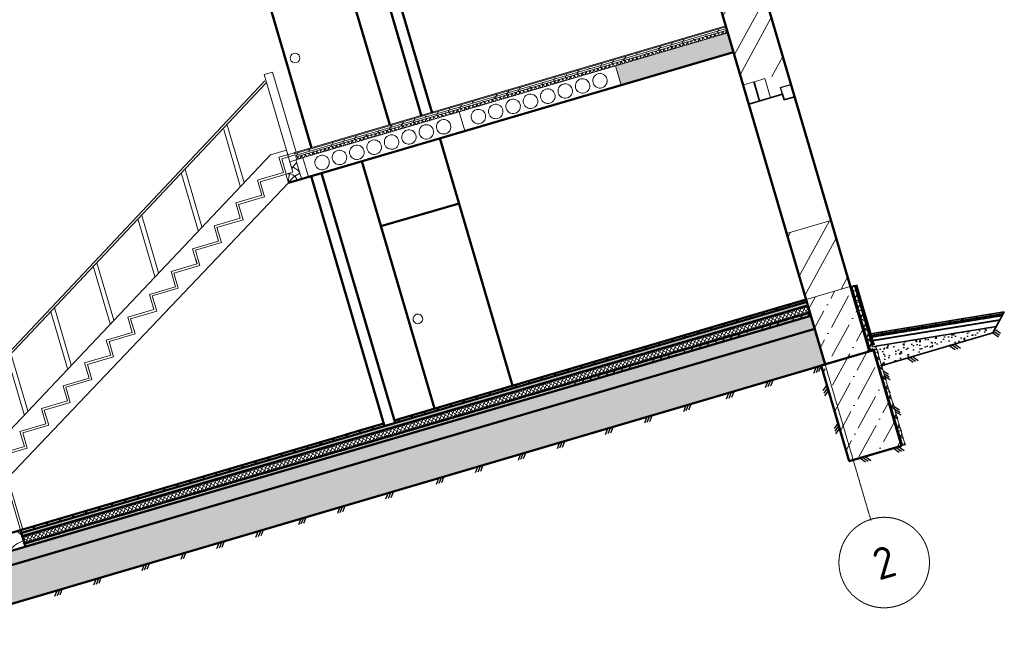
# Model space of a CAD drawing. Header units: millimetres. Extents: x -2096172177 to 2055029645, y -728784453 to 1899906214.
# Tile 105 of 109: x 1892788845 to 1906813434, y 1833701522 to 1842665685. Entities that reach past the tile are written whole.
import ezdxf
from ezdxf.enums import TextEntityAlignment as Align

# ---------------------------------------------------------------- set-up
doc = ezdxf.new("R2010")
doc.units = ezdxf.units.MM
doc.linetypes.add('ACAD_ISO03W100', pattern=[30, 12, -18])
doc.linetypes.add('DASHDOT_axis', pattern=[24, 20, -1.5, 1, -1.5])
for name, color, linetype, lineweight in [('дюбеля', 20, 'Continuous', 25), ('Кирпич', 10, 'Continuous', 20), ('Лестница и ступ', 100, 'Continuous', 18), ('линии', 3, 'Continuous', 20), ('Наружные стены', 1, 'Continuous', 50), ('Уровни пола', 240, 'Continuous', 50), ('Штриховки', 212, 'Continuous', 25), ('эркер разрез', 240, 'Continuous', 35)]:
    doc.layers.add(name, color=color, linetype=linetype, lineweight=lineweight)
doc.styles.add('GOST-2.304_Type-B', font='GOST Common.ttf')
doc.linetypes.add('ограждение1', pattern='A,6.35,-2.54,[133,ltypeshp.shx,S=2.54,R=0,X=-2.54,Y=0],-2.54,25.4', length=36.83)
pattern_1 = [(50, (1747606.9, 861959.47), (182.18467, -15.93909), [19.05, -209.55]), (355, (1747606.9, 861959.47), (-35.24342, 191.05685), [15.24, -167.64058]), (100.45144, (1747622.08, 861958.14), (146.94125, 175.11775), [16.19, -178.09024]), (46.1842, (1747606.9, 862010.27), (271.07904, -42.04233), [28.575, -314.325]), (96.63556, (1747629.5, 862006.76), (237.40413, 247.4261), [24.285, -267.1356]), (351.18415, (1747606.9, 862010.27), (237.4041, 247.4261), [22.86, -251.4597]), (21, (1747632.3, 861997.57), (151.6144, -102.2652), [19.05, -209.55]), (326, (1747632.3, 861997.57), (61.80203, 184.18797), [15.24, -167.64]), (71.45144, (1747644.93, 861989.04), (213.41642, 81.92277), [16.19, -178.08994]), (37.5, (1747606.9, 861959.465), (3.088603, 84.55504), [0, -165.608, 0, -170.18, 0, -168.275]), (7.5, (1747606.9, 861959.465), (66.81966, 100.180575), [0, -97.028, 0, -161.798, 0, -64.135]), (327.5, (1747550.26, 861959.465), (135.590595, -5.728744), [0, -63.5, 0, -198.12, 0, -262.89]), (317.5, (1747524.86, 861959.47), (148.12918, 25.42649), [0, -82.55, 0, -131.572, 0, -186.69])]
pattern_2 = [(45, (1747606.9, 861959.465), (-22.45064, 22.45064), []), (135, (1747606.9, 861959.465), (-22.45064, -22.45064), [])]
pattern_3 = [(45, (1306721.64, 685615.73), (84.1899, 308.696304), [396.875, -79.375, 0, -79.375])]

# ---------------------------------------------------------------- blocks, each defined once
blk = doc.blocks.new('Фасад (на основе 1 эт)')
at = {"layer": 'Наружные стены', "lineweight": 20}
h = blk.add_hatch(dxfattribs=at)
h.set_pattern_fill('AR-SAND', color=5)
h.set_pattern_definition([(37.5, (-17607.61, -19934.545), (-1.6000313, 48.9413237), [0, -38.608, 0, -43.18, 0, -41.275]), (7.5, (-17607.61, -19934.545), (44.9523283, 71.68251), [0, -20.828, 0, -34.798, 0, -13.335]), (327.5, (-17638.85, -19934.545), (79.099237, 0.1437185), [0, -12.7, 0, -45.72, 0, -59.69]), (317.5, (-17638.85, -19934.545), (76.3556452, 22.2929323), [0, -6.35, 0, -29.972, 0, -34.29])])
h.paths.add_polyline_path([(1815529.554, 952425.777), (1815589.554, 952425.777), (1817574.554, 952428.166), (1817574.554, 952575.777), (1807629.554, 952575.718), (1807629.554, 952425.718)])
at = {"layer": 'Штриховки', "lineweight": 20}
h = blk.add_hatch(dxfattribs=at)
h.set_pattern_fill('ANSI32', color=5)
h.set_pattern_definition([(45, (1306721.64, 685615.73), (-336.7596, 336.7596), []), (45, (1306946.15, 685615.73), (-336.7596, 336.7596), [])])
h.paths.add_polyline_path([(1804374.554, 955840.777), (1803864.554, 955840.777), (1803864.554, 952765.777), (1804374.554, 952765.777), (1804374.554, 952765.777)])
h.paths.add_polyline_path([(1807629.554, 959865.777), (1807429.554, 959865.777), (1807290.03, 959865.777), (1807119.554, 959695.433), (1807119.554, 952765.777), (1807629.554, 952765.777), (1807629.554, 952765.777)])
h.paths.add_polyline_path([(1818084.554, 956675.777), (1817574.554, 956675.777), (1817574.554, 955235.777), (1818084.554, 955235.777)])
h.paths.add_polyline_path([(1816884.554, 959865.777), (1816374.554, 959865.777), (1816374.554, 959265.777), (1816884.554, 959265.777)])
at = {"layer": 'Штриховки', "linetype": 'Continuous', "lineweight": 18}
h = blk.add_hatch(dxfattribs=at)
h.set_pattern_fill('ANSI37', color=256, scale=10)
h.set_pattern_definition(pattern_2)
h.paths.add_polyline_path([(1812602.575, 955865.887), (1812602.575, 955835.887), (1817574.554, 955835.777), (1817574.554, 955865.777)])
at = {"layer": 'Штриховки', "lineweight": 18}
h = blk.add_hatch(dxfattribs=at)
h.set_pattern_fill('ANSI36', color=5, scale=0.6)
h.set_pattern_definition([(45, (1306721.64, 685615.73), (50.51394, 185.217782), [238.125, -47.625, 0, -47.625])])
h.paths.add_polyline_path([(1812605.231, 955905.777), (1812605.231, 955865.777), (1817574.554, 955865.777), (1817574.554, 955905.777)])
at = {"layer": 'Штриховки', "linetype": 'Continuous', "lineweight": 18}
h = blk.add_hatch(color=256, dxfattribs=at)
h.dxf.hatch_style = 1
h.paths.add_polyline_path([(1817574.554, 955915.777), (1817574.554, 955905.777), (1812606.504, 955905.777), (1812606.504, 955915.777)])
at = {"layer": 'Штриховки', "lineweight": 20, "ltscale": 10}
h = blk.add_hatch(dxfattribs=at)
h.set_pattern_fill('ANSI36', color=5)
h.set_pattern_definition([(45, (1738789.1935, 858432.5904), (1.68379802, 6.17392608), [7.9375, -1.5875, 0, -1.5875])])
h.paths.add_polyline_path([(1816282.554, 955835.777), (1816282.554, 955615.777), (1817574.554, 955615.777), (1817574.554, 955835.777)])
at = {"layer": 'Штриховки', "lineweight": 20}
h = blk.add_hatch(dxfattribs=at)
h.set_pattern_fill('ANSI32', color=5)
h.set_pattern_definition([(45, (1747606.9, 861959.47), (-336.7596, 336.7596), []), (45, (1747831.4, 861959.47), (-336.7596, 336.7596), [])])
h.paths.add_polyline_path([(1818084.554, 953525.777), (1817574.554, 953525.777), (1817574.554, 952765.777), (1818084.554, 952765.777)])
at = {"layer": 'Штриховки', "linetype": 'Continuous', "lineweight": 18}
h = blk.add_hatch(dxfattribs=at)
h.set_pattern_fill('ANSI37', color=256, scale=10)
h.set_pattern_definition(pattern_2)
h.paths.add_polyline_path([(1808528.423, 952697.122), (1808528.423, 952617.122), (1817574.554, 952615.777), (1817574.554, 952695.777)])
at = {"layer": 'Штриховки'}
h = blk.add_hatch(dxfattribs=at)
h.set_pattern_fill('ANSI36', color=5, scale=20)
h.set_pattern_definition([(45, (-24807.61, -19934.545), (33.6759605, 123.4785217), [158.75, -31.75, 0, -31.75])])
h.paths.add_polyline_path([(1817574.554, 952695.777), (1817574.554, 952735.777), (1808528.754, 952736.271), (1808528.754, 952696.271)])
at = {"layer": 'Штриховки', "lineweight": 20, "ltscale": 10}
h = blk.add_hatch(dxfattribs=at)
h.set_pattern_fill('ANSI36', color=5)
h.set_pattern_definition(pattern_3)
h.paths.add_polyline_path([(1817574.554, 952765.777), (1818084.554, 952765.777), (1818084.554, 952015.427), (1817574.554, 952015.427)])
at = {"layer": 'Штриховки', "linetype": 'Continuous', "lineweight": 25}
h = blk.add_hatch(dxfattribs=at)
h.set_pattern_fill('ANSI37', color=256, scale=0.5)
h.set_pattern_definition([(45, (-2661543.03, -1341112.99), (-56.1266008, 56.1266008), []), (135, (-2661543.03, -1341112.99), (-56.1266008, -56.1266008), [])])
h.paths.add_polyline_path([(1818100.278, 952765.777), (1818127.593, 952765.777), (1818127.593, 952025.777), (1818100.278, 952025.777)])
at = {"layer": 'Штриховки'}
h = blk.add_hatch(dxfattribs=at)
h.set_pattern_fill('ANSI36', color=5, scale=20)
h.set_pattern_definition([(45, (-24807.61, -20054.545), (33.6759605, 123.4785217), [158.75, -31.75, 0, -31.75])])
h.paths.add_polyline_path([(1817574.554, 952575.777), (1817574.554, 952615.777), (1808530.414, 952615.078), (1808530.414, 952575.078)])
h = blk.add_hatch(dxfattribs=at)
h.set_pattern_fill('ANSI36', color=5, scale=20)
h.set_pattern_definition([(45, (-17607.61, -19934.545), (33.6759605, 123.4785217), [158.75, -31.75, 0, -31.75])])
h.paths.add_polyline_path([(1817574.554, 952575.777), (1817574.554, 952615.777), (1814829.554, 952615.777), (1814829.554, 952575.777)])
h = blk.add_hatch(dxfattribs=at)
h.set_pattern_fill('AR-CONC', color=5)
h.set_pattern_definition(pattern_1)
h.paths.add_polyline_path([(1807629.554, 952425.777), (1807629.554, 952015.777), (1817574.554, 952015.777), (1817574.554, 952425.777)])
at = {"layer": 'Штриховки', "linetype": 'Continuous', "lineweight": 25}
h = blk.add_hatch(dxfattribs=at)
h.set_pattern_fill('ANSI37', color=256, scale=0.5, angle=-90)
h.set_pattern_definition([(315, (-510510.17, 5666543.75), (56.1266008, 56.1266008), []), (45, (-510510.17, 5666543.75), (-56.1266008, 56.1266008), [])])
h.paths.add_polyline_path([(1818126.37, 952053.626), (1818169.628, 952053.626), (1818169.628, 952026.311), (1818126.37, 952026.311)])
at = {"layer": 'Штриховки'}
h = blk.add_hatch(dxfattribs=at)
h.set_pattern_fill('AR-CONC', color=5)
h.set_pattern_definition(pattern_1)
h.paths.add_polyline_path([(1818169.628, 952051.465), (1818169.628, 952026.311), (1818169.586, 952026.311), (1818170.13, 951829.62), (1818174.938, 951829.62), (1818174.938, 951826.844), (1819450.551, 951826.844), (1819508.22, 951885.041)])
at = {"layer": 'Штриховки', "lineweight": 20, "ltscale": 10}
h = blk.add_hatch(dxfattribs=at)
h.set_pattern_fill('ANSI36', color=5)
h.set_pattern_definition(pattern_3)
h.paths.add_polyline_path([(1817529.557, 952015.777), (1817529.557, 950915.777), (1818129.557, 950915.777), (1818129.557, 952015.777)])
at = {"layer": 'Штриховки', "linetype": 'Continuous', "lineweight": 25}
h = blk.add_hatch(dxfattribs=at)
h.set_pattern_fill('ANSI37', color=256, scale=0.5)
h.set_pattern_definition([(45, (-2661650.794, -1343892.614), (-56.1266008, 56.1266008), []), (135, (-2661650.794, -1343892.614), (-56.1266008, -56.1266008), [])])
h.paths.add_polyline_path([(1818172.664, 950913.928), (1818145.349, 950913.928), (1818142.271, 952026.311), (1818169.586, 952026.311)])
at = {"linetype": 'DASHDOT_axis', "lineweight": 15}
blk.add_line((1817574.554, 959217.203), (1817574.554, 950217.203), dxfattribs=at)
at = {"linetype": 'DASHDOT_axis'}
blk.add_circle((1817583.801, 949730.206), 500, dxfattribs=at)
at = {"layer": 'дюбеля', "linetype": 'ACAD_ISO03W100', "lineweight": 15, "ltscale": 100}
for p, q in [((1818131.4, 952558.52), (1818131.4, 952589.964)), ((1818090.684, 952574.212), (1818129.56, 952574.212)), ((1818090.684, 952424.212), (1818129.56, 952424.212)), ((1818131.4, 952408.52), (1818131.4, 952439.964)), ((1818090.684, 952274.212), (1818129.56, 952274.212)), ((1818131.4, 952258.52), (1818131.4, 952289.964)), ((1818131.291, 952113.331), (1818131.291, 952144.775)), ((1818090.267, 952129.023), (1818128.854, 952129.023)), ((1818134.222, 951979.62), (1818173.098, 951979.62)), ((1818174.938, 951963.928), (1818174.938, 951995.371)), ((1818134.222, 951829.62), (1818173.098, 951829.62)), ((1818174.938, 951813.928), (1818174.938, 951845.371)), ((1818134.222, 951679.62), (1818173.098, 951679.62)), ((1818174.938, 951663.928), (1818174.938, 951695.371)), ((1818134.222, 951529.62), (1818173.098, 951529.62)), ((1818174.938, 951513.928), (1818174.938, 951545.371)), ((1818174.938, 951363.928), (1818174.938, 951395.371)), ((1818134.222, 951379.62), (1818173.098, 951379.62)), ((1818134.222, 951229.62), (1818173.098, 951229.62)), ((1818174.938, 951213.928), (1818174.938, 951245.371)), ((1818134.222, 951079.62), (1818173.098, 951079.62)), ((1818174.938, 951063.928), (1818174.938, 951095.371)), ((1818134.909, 950929.62), (1818173.496, 950929.62)), ((1818175.336, 950913.928), (1818175.336, 950945.372))]:
    blk.add_line(p, q, dxfattribs=at)
at = {"layer": 'Кирпич', "color": 6, "ltscale": 10}
for points in [[(1817694.554, 955235.777), (1817574.554, 955235.777), (1817574.554, 955015.777), (1817694.554, 955015.777)], [(1817824.554, 955235.777), (1817704.554, 955235.777), (1817704.554, 955015.777), (1817824.554, 955015.777)]]:
    blk.add_lwpolyline(points, close=True, dxfattribs=at)
at = {"layer": 'Лестница и ступ'}
for p, q in [((1808522.91, 954430.043), (1812518.032, 956770.528)), ((1808535.547, 954408.472), (1812530.669, 956748.957)), ((1811980.841, 956419.416), (1811981.011, 955758.909)), ((1811930.219, 956383.943), (1811930.219, 955731.078)), ((1811396.618, 956079.062), (1811396.789, 955418.555)), ((1812348.728, 955969.692), (1808392.137, 953664.681)), ((1811345.996, 956043.59), (1811345.996, 955390.725)), ((1812348.728, 955969.692), (1812530.669, 955969.692)), ((1812530.669, 955969.692), (1812530.669, 955915.992)), ((1812429.36, 955740.992), (1812429.36, 955915.992)), ((1812429.36, 955915.992), (1812608.397, 955915.992)), ((1812454.36, 955715.992), (1812454.36, 955890.992)), ((1812454.36, 955890.992), (1812608.397, 955890.992)), ((1812530.669, 955835.777), (1812530.669, 955915.992)), ((1812129.36, 955565.992), (1812129.36, 955740.992)), ((1812129.36, 955740.99), (1812154.36, 955740.99)), ((1812154.36, 955740.992), (1812429.36, 955740.992)), ((1810742.522, 955692.021), (1810742.522, 955039.156)), ((1810793.144, 955727.493), (1810793.315, 955066.987)), ((1812154.36, 955540.992), (1812154.36, 955715.992)), ((1812154.36, 955715.992), (1812454.36, 955715.992)), ((1812450.669, 955615.777), (1808554.36, 953358.423)), ((1811829.36, 955390.992), (1811829.36, 955565.992)), ((1811829.36, 955565.992), (1812129.36, 955565.992)), ((1811854.36, 955365.992), (1811854.36, 955540.992)), ((1811854.36, 955540.992), (1812154.36, 955540.992)), ((1810120.198, 955329.471), (1810120.198, 954676.606)), ((1810170.82, 955364.943), (1810170.991, 954704.436)), ((1811529.36, 955215.992), (1811529.36, 955390.992)), ((1811529.36, 955390.992), (1811829.36, 955390.992)), ((1811554.36, 955190.992), (1811554.36, 955365.992)), ((1811554.36, 955365.992), (1811854.36, 955365.992)), ((1811229.36, 955043.716), (1811229.36, 955215.992)), ((1811229.36, 955215.992), (1811529.36, 955215.992)), ((1811254.36, 955190.992), (1811554.36, 955190.992)), ((1811254.36, 955015.992), (1811254.36, 955190.992)), ((1811229.36, 955040.992), (1811229.36, 955094.75)), ((1811254.36, 955015.992), (1811254.36, 955094.75)), ((1809531.102, 954986.278), (1809531.102, 954333.413)), ((1809581.723, 955021.75), (1809581.894, 954361.243)), ((1810929.36, 954865.992), (1810929.36, 955040.992)), ((1810929.36, 955040.992), (1811229.36, 955040.992)), ((1810954.36, 954840.992), (1810954.36, 955015.992)), ((1810954.36, 955015.992), (1811254.36, 955015.992)), ((1810629.36, 954690.992), (1810629.36, 954865.992)), ((1810629.36, 954865.992), (1810929.36, 954865.992)), ((1810654.36, 954665.992), (1810654.36, 954840.992)), ((1810654.36, 954840.992), (1810954.36, 954840.992)), ((1808976.635, 954669.241), (1808976.806, 954008.734)), ((1810329.36, 954515.992), (1810329.36, 954690.992)), ((1810329.36, 954690.992), (1810629.36, 954690.992)), ((1810354.36, 954490.992), (1810354.36, 954665.992)), ((1810354.36, 954665.992), (1810654.36, 954665.992)), ((1808926.014, 954633.768), (1808926.014, 953980.903)), ((1810029.36, 954340.992), (1810029.36, 954515.992)), ((1810029.36, 954515.992), (1810329.36, 954515.992)), ((1810054.36, 954315.992), (1810054.36, 954490.992)), ((1810054.36, 954490.992), (1810354.36, 954490.992)), ((1809729.36, 954165.992), (1809729.36, 954340.992)), ((1809729.36, 954340.992), (1810029.36, 954340.992)), ((1809754.36, 954140.992), (1809754.36, 954315.992)), ((1809754.36, 954315.992), (1810054.36, 954315.992)), ((1809429.36, 953990.992), (1809429.36, 954165.992)), ((1809429.36, 954165.992), (1809729.36, 954165.992)), ((1809454.36, 953965.992), (1809454.36, 954140.992)), ((1809454.36, 954140.992), (1809754.36, 954140.992)), ((1809129.36, 953815.992), (1809129.36, 953990.992)), ((1809129.36, 953990.992), (1809429.36, 953990.992)), ((1809154.36, 953790.992), (1809154.36, 953965.992)), ((1809154.36, 953965.992), (1809454.36, 953965.992)), ((1808829.36, 953640.992), (1808829.36, 953815.992)), ((1808829.36, 953815.992), (1809129.36, 953815.992)), ((1808854.36, 953615.992), (1808854.36, 953790.992)), ((1808854.36, 953790.992), (1809154.36, 953790.992)), ((1808529.36, 953640.992), (1808829.36, 953640.992)), ((1808554.36, 953615.992), (1808854.36, 953615.992)), ((1808529.554, 953465.777), (1808529.554, 952767.263)), ((1808554.36, 953440.992), (1808554.36, 952765.777)), ((1807629.554, 952765.777), (1808529.554, 952765.777))]:
    blk.add_line(p, q, dxfattribs=at)
at = {"layer": 'Лестница и ступ', "color": 5}
for p, q in [((1812600.669, 955835.777), (1812530.669, 955835.777)), ((1812530.669, 955835.777), (1812530.669, 955715.777)), ((1812600.669, 955615.777), (1812600.669, 955835.777)), ((1812530.669, 955715.777), (1812450.669, 955715.777)), ((1812450.669, 955715.777), (1812450.669, 955615.777)), ((1812450.669, 955615.777), (1812500.669, 955615.777)), ((1812500.669, 955615.777), (1812600.669, 955615.777))]:
    blk.add_line(p, q, dxfattribs=at)
at = {"layer": 'Лестница и ступ'}
blk.add_lwpolyline([(1812530.669, 955915.777), (1812625.758, 955915.777), (1812624.867, 956840.296), (1812529.778, 956840.296)], close=True, dxfattribs=at)
at = {"layer": 'Наружные стены'}
for p, q in [((1817574.554, 952015.777), (1817574.554, 959865.777)), ((1818084.554, 952015.777), (1818084.554, 959865.777)), ((1807629.554, 952765.777), (1812299.554, 952765.777)), ((1808528.423, 952695.777), (1817574.554, 952695.777)), ((1808529.554, 952765.777), (1808529.554, 952575.777)), ((1808531.02, 952735.777), (1817574.554, 952735.777)), ((1812419.554, 952765.777), (1812712.79, 952765.777)), ((1812832.536, 952765.777), (1817574.554, 952765.777)), ((1817574.554, 952765.777), (1817574.554, 952765.777)), ((1817574.554, 952735.777), (1817574.554, 952735.777)), ((1817574.554, 952695.777), (1817574.554, 952695.777)), ((1808524.954, 952615.777), (1817574.554, 952615.777)), ((1817574.554, 952615.777), (1817574.554, 952615.777)), ((1807629.554, 952575.777), (1817574.554, 952575.777)), ((1817574.554, 952575.777), (1817574.554, 952575.777)), ((1807629.554, 952425.777), (1817574.554, 952425.777)), ((1817574.554, 952425.777), (1817574.554, 952425.777))]:
    blk.add_line(p, q, dxfattribs=at)
at = {"layer": 'Наружные стены', "color": 1, "lineweight": 15}
for p, q in [((1812682.554, 955615.777), (1812682.554, 955835.777)), ((1814482.554, 955615.777), (1814482.554, 955835.777)), ((1816282.554, 955615.777), (1816282.554, 955835.777))]:
    blk.add_line(p, q, dxfattribs=at)
at = {"layer": 'Наружные стены', "ltscale": 100}
blk.add_lwpolyline([(1817529.551, 952015.777), (1818129.551, 952015.777), (1818129.551, 950915.777), (1817529.551, 950915.777)], close=True, dxfattribs=at)
at = {"layer": 'Уровни пола'}
for p, q in [((1812804.253, 955915.777), (1812804.253, 958765.777)), ((1813704.253, 955915.777), (1813704.253, 958765.777)), ((1814069.557, 955905.777), (1814069.557, 958765.789)), ((1814189.557, 955905.777), (1814189.557, 958765.789)), ((1812712.79, 952735.777), (1812712.79, 955615.777)), ((1812832.79, 952735.777), (1812832.79, 955615.777)), ((1813294.79, 952765.777), (1813294.79, 955615.777)), ((1814194.79, 952765.777), (1814194.79, 955615.777)), ((1813295.815, 954865.777), (1814195.815, 954865.777)), ((1807629.554, 952765.777), (1810374.554, 952765.777)), ((1815529.554, 952425.777), (1815529.554, 952425.777)), ((1815529.554, 952425.777), (1815529.554, 952425.777)), ((1815529.554, 952425.777), (1815529.554, 952425.777))]:
    blk.add_line(p, q, dxfattribs=at)
at = {"layer": 'Уровни пола', "lineweight": 18}
for p, q in [((1817574.554, 955915.777), (1812600.669, 955915.777)), ((1817574.554, 955905.777), (1812600.669, 955905.777)), ((1817574.554, 955865.777), (1812600.669, 955865.777)), ((1817574.554, 955835.777), (1812600.669, 955835.777))]:
    blk.add_line(p, q, dxfattribs=at)
at = {"layer": 'Уровни пола', "ltscale": 100}
for p, q in [((1812450.669, 955615.777), (1817574.554, 955615.777)), ((1807629.554, 952765.777), (1812299.554, 952765.777)), ((1812279.554, 952765.777), (1812712.79, 952765.777)), ((1812832.537, 952765.777), (1817574.554, 952765.777))]:
    blk.add_line(p, q, dxfattribs=at)
at = {"layer": 'Уровни пола', "linetype": 'ACAD_ISO03W100', "lineweight": 53, "ltscale": 0.2}
for p, q in [((1808528.423, 952695.777), (1817574.554, 952695.777)), ((1808524.954, 952615.777), (1817574.554, 952615.777))]:
    blk.add_line(p, q, dxfattribs=at)
at = {"layer": 'Уровни пола', "color": 1, "lineweight": 50}
for p, q in [((1808679.554, 952735.777), (1808679.554, 952765.777)), ((1808829.554, 952735.777), (1808829.554, 952765.777)), ((1808979.554, 952735.777), (1808979.554, 952765.777)), ((1809129.554, 952735.777), (1809129.554, 952765.777)), ((1809279.554, 952735.777), (1809279.554, 952765.777)), ((1809429.554, 952735.777), (1809429.554, 952765.777)), ((1809579.554, 952735.777), (1809579.554, 952765.777)), ((1809729.554, 952735.777), (1809729.554, 952765.777)), ((1809879.554, 952735.777), (1809879.554, 952765.777)), ((1810029.554, 952735.777), (1810029.554, 952765.777)), ((1810179.554, 952735.777), (1810179.554, 952765.777)), ((1810329.554, 952735.777), (1810329.554, 952765.777)), ((1810479.554, 952735.777), (1810479.554, 952765.777)), ((1810629.554, 952735.777), (1810629.554, 952765.777)), ((1810779.554, 952735.777), (1810779.554, 952765.777)), ((1810929.554, 952735.777), (1810929.554, 952765.777)), ((1811079.554, 952735.777), (1811079.554, 952765.777)), ((1811229.554, 952735.777), (1811229.554, 952765.777)), ((1811379.554, 952735.777), (1811379.554, 952765.777)), ((1811529.554, 952735.777), (1811529.554, 952765.777)), ((1811679.554, 952735.777), (1811679.554, 952765.777)), ((1811829.554, 952735.777), (1811829.554, 952765.777)), ((1811979.554, 952735.777), (1811979.554, 952765.777)), ((1812129.554, 952735.777), (1812129.554, 952765.777)), ((1812279.554, 952735.777), (1812279.554, 952765.777)), ((1812429.554, 952735.777), (1812429.554, 952765.777)), ((1812579.554, 952735.777), (1812579.554, 952765.777)), ((1812879.554, 952735.777), (1812879.554, 952765.777)), ((1813029.554, 952735.777), (1813029.554, 952765.777)), ((1813179.554, 952735.777), (1813179.554, 952765.777)), ((1813329.554, 952735.777), (1813329.554, 952765.777)), ((1813479.554, 952735.777), (1813479.554, 952765.777)), ((1813629.554, 952735.777), (1813629.554, 952765.777)), ((1813779.554, 952735.777), (1813779.554, 952765.777)), ((1813929.554, 952735.777), (1813929.554, 952765.777)), ((1814079.554, 952735.777), (1814079.554, 952765.777)), ((1814229.554, 952735.777), (1814229.554, 952765.777)), ((1814379.554, 952735.777), (1814379.554, 952765.777)), ((1814529.554, 952735.777), (1814529.554, 952765.777)), ((1814679.554, 952735.777), (1814679.554, 952765.777)), ((1814829.554, 952735.777), (1814829.554, 952765.777)), ((1814979.554, 952735.777), (1814979.554, 952765.777)), ((1815129.554, 952735.777), (1815129.554, 952765.777)), ((1815279.554, 952735.777), (1815279.554, 952765.777)), ((1815429.554, 952735.777), (1815429.554, 952765.777)), ((1815579.554, 952735.777), (1815579.554, 952765.777)), ((1815729.554, 952735.777), (1815729.554, 952765.777)), ((1815879.554, 952735.777), (1815879.554, 952765.777)), ((1816029.554, 952735.777), (1816029.554, 952765.777)), ((1816179.554, 952735.777), (1816179.554, 952765.777)), ((1816329.554, 952735.777), (1816329.554, 952765.777)), ((1816479.554, 952735.777), (1816479.554, 952765.777)), ((1816629.554, 952735.777), (1816629.554, 952765.777)), ((1816779.554, 952735.777), (1816779.554, 952765.777)), ((1816929.554, 952735.777), (1816929.554, 952765.777)), ((1817079.554, 952735.777), (1817079.554, 952765.777)), ((1817229.554, 952735.777), (1817229.554, 952765.777)), ((1817379.554, 952735.777), (1817379.554, 952765.777)), ((1817529.554, 952735.777), (1817529.554, 952765.777))]:
    blk.add_line(p, q, dxfattribs=at)
at = {"layer": 'Уровни пола', "color": 5}
blk.add_line((1807629.554, 952015.777), (1817574.554, 952015.777), dxfattribs=at)
at = {"layer": 'Уровни пола', "lineweight": 18}
for centre, radius, start, end in [((1812745.829, 955533.925), 307.22, 118.1964597, 134.4547624), ((1812471.543, 955654.597), 134.835, 16.7325359, 63.9912913), ((1812745.829, 955533.925), 307.22, 143.6563625, 163.8930063), ((1812450.669, 955615.777), 99.82, 0, 90), ((1812641.082, 955387.77), 297.06, 97.8190019, 129.8658998), ((1808284.638, 952601.696), 262.365, 21.0137052, 38.7112307), ((1808532.131, 952347.924), 297.06, 90, 129.8658998)]:
    blk.add_arc(centre, radius, start, end, dxfattribs=at)
at = {"layer": 'Штриховки', "color": 1, "lineweight": 15}
for p, q in [((1812454.36, 955835.777), (1812454.36, 955865.777)), ((1817574.554, 955835.777), (1817574.554, 955865.777)), ((1817574.554, 955015.777), (1817963.897, 955015.777)), ((1817574.554, 953525.777), (1818084.554, 953525.777)), ((1817574.554, 952765.777), (1818084.554, 952765.777))]:
    blk.add_line(p, q, dxfattribs=at)
at = {"layer": 'Штриховки', "linetype": 'ограждение1', "lineweight": 18, "ltscale": 0.05}
blk.add_line((1817574.554, 955885.777), (1812605.231, 955885.777), dxfattribs=at)
at = {"layer": 'Штриховки', "linetype": 'ACAD_ISO03W100', "lineweight": 35, "ltscale": 0.2}
for p, q in [((1818094.85, 952027.576), (1818094.85, 952765.777)), ((1818139.179, 952054.831), (1818138.568, 952762.368)), ((1818139.922, 950915.727), (1818139.922, 952015.727))]:
    blk.add_line(p, q, dxfattribs=at)
at = {"layer": 'Штриховки', "linetype": 'ACAD_ISO03W100', "lineweight": 15, "ltscale": 100}
for p, q in [((1818100.278, 952765.777), (1818100.278, 952025.777)), ((1818127.593, 952053.626), (1818127.593, 952765.777)), ((1818169.628, 952053.626), (1818126.37, 952053.626)), ((1818127.593, 952037.648), (1818127.593, 952041.209)), ((1818169.628, 952026.311), (1818169.628, 952053.626)), ((1818100.278, 952025.777), (1818127.593, 952025.777)), ((1818126.37, 952026.311), (1818145.117, 952026.311)), ((1818127.593, 952025.777), (1818127.593, 952028.759)), ((1818169.586, 952026.311), (1818169.628, 952026.311))]:
    blk.add_line(p, q, dxfattribs=at)
at = {"layer": 'Штриховки', "lineweight": 60, "ltscale": 100}
blk.add_line((1818146.766, 952765.48), (1818146.766, 952070.523), dxfattribs=at)
at = {"layer": 'Штриховки', "linetype": 'ACAD_ISO03W100', "lineweight": 70, "ltscale": 0.2}
blk.add_line((1819605.733, 951988.836), (1818146.766, 952169.522), dxfattribs=at)
at = {"layer": 'Штриховки', "lineweight": 35, "ltscale": 100}
for p, q in [((1819604.254, 951981.956), (1818146.881, 952163.147)), ((1819637.79, 952015.8), (1818149.251, 952200.866)), ((1819620.146, 951997.994), (1818149.251, 952180.866)), ((1819508.22, 951885.041), (1818166.995, 952051.792)), ((1819637.79, 952015.8), (1819450.551, 951826.844)), ((1819450.551, 951826.844), (1818176.252, 951826.844))]:
    blk.add_line(p, q, dxfattribs=at)
at = {"layer": 'Штриховки', "lineweight": 50}
for p, q in [((1818274.098, 952185.344), (1818274.098, 952165.962)), ((1818424.098, 952166.695), (1818424.098, 952147.339)), ((1818574.098, 952148.046), (1818574.098, 952128.715)), ((1818724.098, 952129.397), (1818724.098, 952114.747)), ((1818874.098, 952110.748), (1818874.098, 952091.468)), ((1819024.098, 952092.099), (1819024.098, 952072.843)), ((1819174.098, 952073.45), (1819174.098, 952054.22)), ((1819324.098, 952054.8), (1819324.098, 952035.597)), ((1819476.365, 952035.869), (1819476.365, 952016.025))]:
    blk.add_line(p, q, dxfattribs=at)
at = {"layer": 'Штриховки', "linetype": 'ограждение1', "lineweight": 40, "ltscale": 0.1}
blk.add_line((1819562.349, 951939.667), (1818146.766, 952118.328), dxfattribs=at)
at = {"layer": 'Штриховки'}
for p, q in [((1808729.588, 952015.777), (1808681.948, 951956.135)), ((1808759.588, 952015.777), (1808711.948, 951956.135)), ((1808789.588, 952015.777), (1808741.948, 951956.135)), ((1809178.789, 952015.777), (1809131.149, 951956.135)), ((1809208.789, 952015.777), (1809161.149, 951956.135)), ((1809238.789, 952015.777), (1809191.149, 951956.135)), ((1809733.573, 952015.777), (1809685.933, 951956.135)), ((1809763.573, 952015.777), (1809715.933, 951956.135)), ((1809793.573, 952015.777), (1809745.933, 951956.135)), ((1810182.773, 952015.777), (1810135.134, 951956.135)), ((1810212.773, 952015.777), (1810165.134, 951956.135)), ((1810595.37, 952015.777), (1810547.731, 951956.135)), ((1810625.37, 952015.777), (1810577.731, 951956.135)), ((1810655.37, 952015.777), (1810607.731, 951956.135)), ((1811044.571, 952015.777), (1810996.931, 951956.135)), ((1811074.571, 952015.777), (1811026.931, 951956.135)), ((1811104.571, 952015.777), (1811056.931, 951956.135)), ((1811538.07, 952015.777), (1811490.43, 951956.135)), ((1811568.07, 952015.777), (1811520.43, 951956.135)), ((1811598.07, 952015.777), (1811550.43, 951956.135)), ((1811987.27, 952015.777), (1811939.631, 951956.135)), ((1812017.27, 952015.777), (1811969.631, 951956.135)), ((1812047.27, 952015.777), (1811999.631, 951956.135)), ((1812542.054, 952015.777), (1812494.415, 951956.135)), ((1812572.054, 952015.777), (1812524.415, 951956.135)), ((1812602.054, 952015.777), (1812554.415, 951956.135)), ((1813125.065, 952015.777), (1813077.426, 951956.135)), ((1813155.065, 952015.777), (1813107.426, 951956.135)), ((1813185.065, 952015.777), (1813137.426, 951956.135)), ((1813574.266, 952015.777), (1813526.626, 951956.135)), ((1813604.266, 952015.777), (1813556.626, 951956.135)), ((1813634.266, 952015.777), (1813586.626, 951956.135)), ((1814067.765, 952015.777), (1814020.125, 951956.135)), ((1814097.765, 952015.777), (1814050.125, 951956.135)), ((1814127.765, 952015.777), (1814080.125, 951956.135)), ((1814516.965, 952015.777), (1814469.326, 951956.135)), ((1814546.965, 952015.777), (1814499.326, 951956.135)), ((1814576.965, 952015.777), (1814529.326, 951956.135)), ((1815071.749, 952015.777), (1815024.11, 951956.135)), ((1815101.749, 952015.777), (1815054.11, 951956.135)), ((1815131.749, 952015.777), (1815084.11, 951956.135)), ((1815522.867, 952015.777), (1815475.227, 951956.135)), ((1815552.867, 952015.777), (1815505.227, 951956.135)), ((1815582.867, 952015.777), (1815535.227, 951956.135)), ((1815972.068, 952015.777), (1815924.428, 951956.135)), ((1816002.068, 952015.777), (1815954.428, 951956.135)), ((1816032.068, 952015.777), (1815984.428, 951956.135)), ((1816465.566, 952015.777), (1816417.927, 951956.135)), ((1816495.566, 952015.777), (1816447.927, 951956.135)), ((1816525.566, 952015.777), (1816477.927, 951956.135)), ((1816914.767, 952015.777), (1816867.127, 951956.135)), ((1816944.767, 952015.777), (1816897.127, 951956.135)), ((1816974.767, 952015.777), (1816927.127, 951956.135)), ((1817469.551, 952015.777), (1817421.911, 951956.135)), ((1817499.551, 952015.777), (1817451.911, 951956.135)), ((1817529.551, 952015.777), (1817481.911, 951956.135)), ((1818465.972, 951826.844), (1818513.611, 951767.202)), ((1818495.972, 951826.844), (1818543.611, 951767.202)), ((1818525.972, 951826.844), (1818573.611, 951767.202)), ((1818952.238, 951826.844), (1818999.878, 951767.202)), ((1818982.238, 951826.844), (1819029.878, 951767.202)), ((1819012.238, 951826.844), (1819059.878, 951767.202)), ((1819450.551, 951826.844), (1819498.191, 951767.202)), ((1819467.162, 951843.607), (1819514.802, 951783.965)), ((1819483.772, 951860.37), (1819531.412, 951800.728)), ((1817529.557, 951792.784), (1817469.915, 951745.145)), ((1817529.557, 951762.784), (1817469.915, 951715.145)), ((1817529.557, 951732.784), (1817469.915, 951685.145)), ((1818170.304, 951766.789), (1818216.302, 951715.355)), ((1818170.304, 951736.789), (1818216.302, 951685.355)), ((1818170.304, 951706.789), (1818216.302, 951655.355)), ((1817529.557, 951354.771), (1817469.915, 951307.131)), ((1817529.557, 951324.771), (1817469.915, 951277.131)), ((1817529.557, 951294.771), (1817469.915, 951247.131)), ((1818174.938, 951354.771), (1818220.937, 951303.338)), ((1818174.938, 951324.771), (1818220.937, 951273.338)), ((1818174.938, 951294.771), (1818220.937, 951243.338)), ((1817651.226, 950915.777), (1817698.866, 950856.135)), ((1817681.226, 950915.777), (1817728.866, 950856.135)), ((1817711.226, 950915.777), (1817758.866, 950856.135)), ((1818037.215, 950915.777), (1818084.854, 950856.135)), ((1818067.215, 950915.777), (1818114.854, 950856.135)), ((1818097.215, 950915.777), (1818144.854, 950856.135))]:
    blk.add_line(p, q, dxfattribs=at)
at = {"layer": 'Штриховки', "ltscale": 10}
blk.add_lwpolyline([(1817963.897, 955090.777), (1818083.897, 955090.777), (1818083.897, 954950.777), (1817963.897, 954950.777)], close=True, dxfattribs=at)
at = {"layer": 'Штриховки', "linetype": 'ACAD_ISO03W100', "lineweight": 15, "ltscale": 100}
blk.add_lwpolyline([(1818145.117, 952026.311), (1818142.271, 952026.311), (1818145.349, 950913.928), (1818172.664, 950913.928), (1818169.586, 952026.311)], dxfattribs=at)
at = {"layer": 'Штриховки', "color": 1, "lineweight": 15}
for centre, radius in [((1812908.823, 956918.91), 53.384), ((1812870.348, 955726.269), 80), ((1813070.348, 955726.269), 80), ((1813270.348, 955726.269), 80), ((1813470.348, 955726.269), 80), ((1813670.348, 955726.269), 80), ((1813870.348, 955726.269), 80), ((1814070.348, 955726.269), 80), ((1814270.348, 955726.269), 80), ((1814670.348, 955726.269), 80), ((1814870.348, 955726.269), 80), ((1815070.348, 955726.269), 80), ((1815270.348, 955726.269), 80), ((1815470.348, 955726.269), 80), ((1815670.348, 955726.269), 80), ((1815870.348, 955726.269), 80), ((1816070.348, 955726.269), 80), ((1813399.36, 953768.91), 53.384)]:
    blk.add_circle(centre, radius, dxfattribs=at)
at = {"layer": 'эркер разрез'}
for p, q in [((1817574.554, 955015.777), (1817963.897, 955015.777)), ((1817963.897, 955015.777), (1817963.897, 954950.777)), ((1817963.897, 954950.777), (1818083.897, 954950.777))]:
    blk.add_line(p, q, dxfattribs=at)
at = {"linetype": 'DASHDOT_axis', "style": 'GOST-2.304_Type-B'}
blk.add_text('2', height=350, dxfattribs=at).set_placement((1817583.801, 949730.206), align=Align.MIDDLE_CENTER)

msp = doc.modelspace()

# ---------------------------------------------------------------- block references
at = {"layer": 'линии', "xscale": -1289.125523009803, "yscale": -1287.842123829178, "zscale": 1289.125523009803, "rotation": 196.3740975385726}
msp.add_blockref('Фасад (на основе 1 эт)', (1843499.301, 904896.093), dxfattribs=at)

doc.saveas('drawing.dxf')
